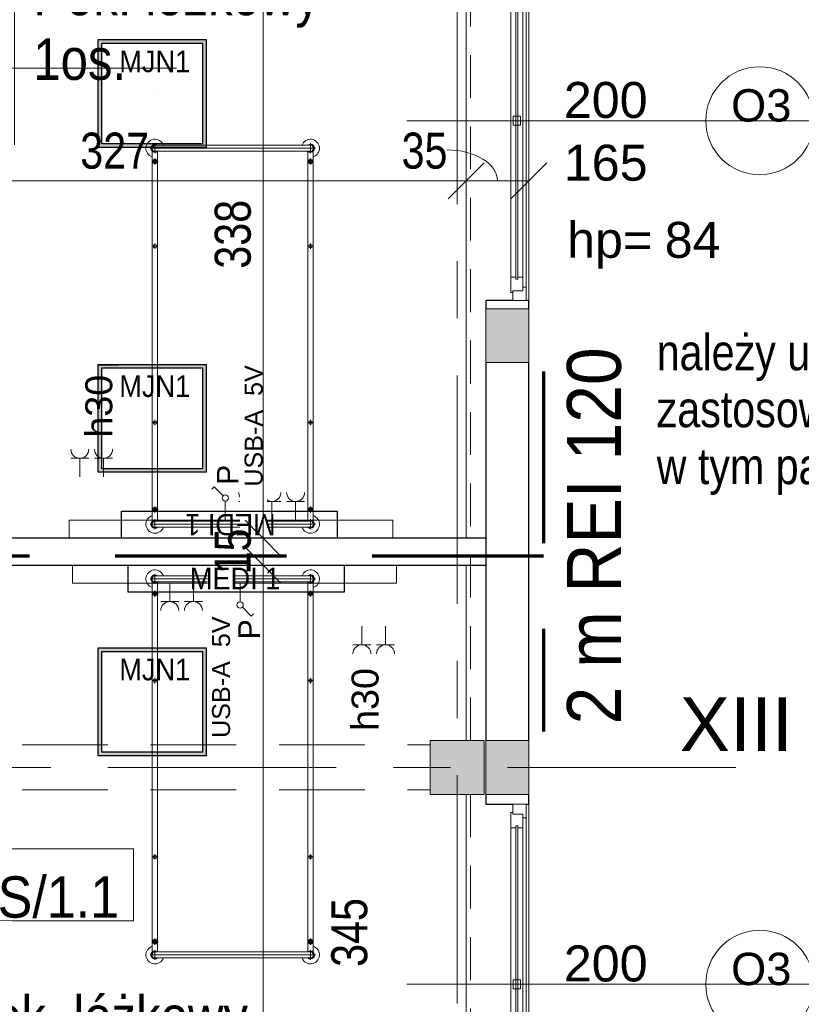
# Model space of a CAD drawing. Header units: centimetres. Extents: x -1631 to 21770, y -8842 to 3590.
# Tile 132 of 150: x 944 to 1379, y 757 to 1304. Entities that reach past the tile are written whole.
import ezdxf

# ---------------------------------------------------------------- set-up
doc = ezdxf.new("R2010")
doc.units = ezdxf.units.CM
for name, pattern in [('Długa kreska', [142.875, 95.25, -47.625]), ('Oś', [222.25, 127, -31.75, 31.75, -31.75]), ('Ponad', [39.688, 23.813, -15.875]), ('Ukryte', [71.438, 47.625, -23.813])]:
    doc.linetypes.add(name, pattern=pattern)
for name, color, linetype, lineweight in [('A-ANNO-DIMS', 211, 'Continuous', 13), ('A-ANNO-DIMS-100', 211, 'Continuous', 13), ('A-ANNO-NOTE', 131, 'Continuous', 9), ('A-AREA-IDEN', 2, 'Continuous', 13), ('A-DETL', 90, 'Continuous', 9), ('A-DETL-HDLN', 90, 'Ukryte', 9), ('A-FLOR-OVHD', 1, 'Ponad', 9), ('A-GLAZ', 151, 'Continuous', 13), ('A-GLAZ-IDEN', 152, 'Continuous', 13), ('A-WALL', 113, 'Continuous', 13), ('A-WALL-IDEN', 211, 'Continuous', 13), ('A-WALL-PATT', 111, 'Continuous', 13), ('G-ANNO-TEXT', 231, 'Continuous', 13), ('I-FURN', 30, 'Continuous', 9), ('Q-SPCQ', 91, 'Continuous', 9), ('S-COLS', 52, 'Continuous', 13), ('S-GRID', 1, 'Continuous', 13), ('S-GRID-IDEN', 1, 'Continuous', 13)]:
    doc.layers.add(name, color=color, linetype=linetype, lineweight=lineweight)
doc.layers.add('E_oprawy', color=12, linetype='Continuous')
doc.styles.add('Arial', font='arial.ttf', dxfattribs={"width": 0.9, "height": 18})
doc.styles.add('Arial Narrow_3', font='ARIALN.TTF', dxfattribs={"height": 20})
doc.styles.add('Arial Narrow_5', font='ARIALN.TTF', dxfattribs={"height": 20})
doc.styles.add('Arial_10', font='arial.ttf', dxfattribs={"height": 20})
doc.styles.add('Arial_11', font='arial.ttf', dxfattribs={"width": 0.85, "height": 23})
doc.styles.add('Arial_12', font='arial.ttf', dxfattribs={"width": 0.9, "height": 23})
doc.styles.add('Arial_13', font='arial.ttf', dxfattribs={"height": 0.2})
doc.styles.add('Arial_4', font='arial.ttf', dxfattribs={"height": 10})
doc.styles.add('Arial_5', font='arial.ttf', dxfattribs={"height": 12})
doc.styles.add('Arial_6', font='arial.ttf', dxfattribs={"height": 15})
doc.styles.add('Arial_7', font='arial.ttf', dxfattribs={"height": 30})
doc.styles.add('Arial_8', font='arial.ttf', dxfattribs={"height": 18})
doc.styles.add('Arial_9', font='arial.ttf', dxfattribs={"width": 0.9, "height": 30})
doc.dimstyles.new('Diagonal_1_100__0__wewnętrzne', dxfattribs={"dimscale": 30.48, "dimtxt": 20.468619, "dimasz": 0.656168, "dimexe": 0.164042, "dimexo": 0.0625, "dimgap": 0.032808, "dimtad": 1, "dimdec": 0, "dimdsep": 46, "dimtxsty": 'Arial Narrow_5', "dimblk1": 'OBLIQUE', "dimblk2": 'OBLIQUE', "dimsah": 1, "dimcen": 0.09, "dimazin": 0, "dimtfac": 1, "dimtdec": 4, "dimtix": 1, "dimtmove": 1, "dimatfit": 3, "dimfxl": 0, "dimtvp": 1, "dimtolj": 1, "dimtzin": 0, "dimarcsym": 0})
doc.dimstyles.new('Diagonal_1_100__0__wewnętrzne_1', dxfattribs={"dimscale": 30.48, "dimtxt": 20.468619, "dimasz": 0.656168, "dimexe": 0.164042, "dimexo": 0.0625, "dimgap": 0.032808, "dimtad": 1, "dimdec": 0, "dimdsep": 46, "dimtxsty": 'Arial Narrow_5', "dimblk1": 'OBLIQUE', "dimblk2": 'OBLIQUE', "dimsah": 1, "dimcen": 0.09, "dimazin": 0, "dimtfac": 1, "dimtdec": 4, "dimtix": 1, "dimtmove": 0, "dimatfit": 3, "dimfxl": 0, "dimtvp": 1, "dimtolj": 1, "dimtzin": 0, "dimarcsym": 0})
doc.dimstyles.new('Diagonal_1_100__0__wewnętrzne_2', dxfattribs={"dimscale": 30.48, "dimtxt": 20.468619, "dimasz": 0.656168, "dimexe": 0.164042, "dimexo": 0.0625, "dimgap": 0.032808, "dimtad": 1, "dimdec": 0, "dimdsep": 46, "dimtxsty": 'Arial Narrow_5', "dimblk1": 'OBLIQUE', "dimblk2": 'OBLIQUE', "dimsah": 1, "dimcen": 0.09, "dimazin": 0, "dimtfac": 1, "dimtdec": 4, "dimtix": 1, "dimtmove": 2, "dimatfit": 3, "dimfxl": 0, "dimtvp": 1, "dimtolj": 1, "dimtzin": 0, "dimarcsym": 0})

# ---------------------------------------------------------------- blocks, each defined once
blk = doc.blocks.new('M_Concrete-Square-Column - 300 x 300mm-1794509-5_piętro III __10_50 m_ - stan projektowany')
at = {"layer": 'S-COLS', "lineweight": 9}
blk.add_hatch(color=254, dxfattribs=at).paths.add_polyline_path([(15, -15), (15, 15), (-15, 15), (-15, -15)], flags=0)
for p, q in [((15, 15), (-15, 15)), ((-15, 15), (-15, -15)), ((15, -15), (15, 15)), ((-15, -15), (15, -15))]:
    blk.add_line(p, q, dxfattribs=at)
blk = doc.blocks.new('łóżko 195x90 typ FAMED _102039_ - łóżko 195x90 typ FAMED _102039_-832813-5_piętro III __10_50 m_ - stan projektowany')
at = {"layer": 'I-FURN'}
for p, q in [((-45.98, 104.75), (45.97, 104.75)), ((-43.25, 102.02), (-43.25, 107.47)), ((-43.25, 106.45), (43.25, 106.45)), ((43.25, 102.02), (43.25, 107.47)), ((-44.75, 103.1), (-44.75, -102.61)), ((-43.25, 103.05), (43.25, 103.05)), ((-41.75, -102.55), (-41.75, 103.1)), ((41.75, -102.61), (41.75, 103.05)), ((44.75, 103.1), (44.75, -102.61)), ((-45, 96.6), (-41.5, 96.6)), ((-43.25, 94.85), (-43.25, 98.35)), ((45, 96.6), (41.5, 96.6)), ((43.25, 94.85), (43.25, 98.35)), ((-43.25, 49.69), (-43.25, 46.69)), ((43.25, 49.69), (43.25, 46.69)), ((-44.75, 48.19), (-41.75, 48.19)), ((44.75, 48.19), (41.75, 48.19)), ((-43.25, -48.31), (-43.25, -51.31)), ((43.25, -48.31), (43.25, -51.31)), ((-44.75, -49.81), (-41.75, -49.81)), ((44.75, -49.81), (41.75, -49.81)), ((-45, -96.93), (-41.5, -96.93)), ((-43.25, -95.18), (-43.25, -98.68)), ((45, -96.93), (41.5, -96.93)), ((43.25, -95.18), (43.25, -98.68)), ((-43.25, -101.53), (-43.25, -106.98)), ((-43.25, -102.55), (43.25, -102.55)), ((43.25, -101.53), (43.25, -106.98)), ((45.97, -104.25), (-45.98, -104.25)), ((-43.25, -105.95), (43.25, -105.95))]:
    blk.add_line(p, q, dxfattribs=at)
for centre, radius in [((-43.25, 96.6), 1.25), ((-43.25, 96.6), 0.8), ((43.25, 96.6), 1.25), ((43.25, 96.6), 0.8), ((-43.25, 48.19), 1), ((43.25, 48.19), 1), ((-43.25, -49.81), 1), ((43.25, -49.81), 1), ((-43.25, -96.93), 1.25), ((-43.25, -96.93), 0.8), ((43.25, -96.93), 1.25), ((43.25, -96.93), 0.8)]:
    blk.add_circle(centre, radius, dxfattribs=at)
for centre, radius, start, end in [((-43.25, 104.75), 5, 19.8769, 252.5424), ((43.25, 104.75), 5, 287.4576, 160.1231), ((-43.25, 104.75), 2.23, 49.8221, 312.3887), ((-43.25, 104.75), 1.93, 62.0207, 297.9793), ((-43.25, 104.75), 1.7, 90, 270), ((43.25, 104.75), 2.23, 229.8221, 130.1779), ((43.25, 104.75), 1.93, 242.0207, 117.9793), ((43.25, 104.75), 1.7, 270, 90), ((-43.25, -104.25), 5, 107.4576, 340.1231), ((-43.25, -104.25), 2.23, 49.8221, 310.1779), ((-43.25, -104.25), 1.93, 62.0207, 297.9793), ((-43.25, -104.25), 1.7, 90, 270), ((43.25, -104.25), 5, 199.8769, 72.5424), ((43.25, -104.25), 2.23, 229.8221, 130.1779), ((43.25, -104.25), 1.93, 242.0207, 117.9793), ((43.25, -104.25), 1.7, 270, 90)]:
    blk.add_arc(centre, radius, start, end, dxfattribs=at)
blk = doc.blocks.new('łóżko 195x90 typ FAMED _102039_ - łóżko 195x90 typ FAMED _102039_-1233017-5_piętro III __10_50 m_ - stan projektowany')
at = {"layer": 'I-FURN'}
for p, q in [((45.97, 104.25), (-45.98, 104.25)), ((-43.25, 101.53), (-43.25, 106.98)), ((-43.25, 105.95), (43.25, 105.95)), ((43.25, 101.53), (43.25, 106.98)), ((-44.75, -103.1), (-44.75, 102.61)), ((-43.25, 102.55), (43.25, 102.55)), ((-43.25, 95.18), (-43.25, 98.68)), ((-41.75, 102.55), (-41.75, -103.1)), ((41.75, 102.61), (41.75, -103.05)), ((43.25, 95.18), (43.25, 98.68)), ((44.75, -103.1), (44.75, 102.61)), ((-45, 96.93), (-41.5, 96.93)), ((45, 96.93), (41.5, 96.93)), ((-44.75, 49.81), (-41.75, 49.81)), ((-43.25, 48.31), (-43.25, 51.31)), ((44.75, 49.81), (41.75, 49.81)), ((43.25, 48.31), (43.25, 51.31)), ((-44.75, -48.19), (-41.75, -48.19)), ((-43.25, -49.69), (-43.25, -46.69)), ((44.75, -48.19), (41.75, -48.19)), ((43.25, -49.69), (43.25, -46.69)), ((-45, -96.6), (-41.5, -96.6)), ((-43.25, -94.85), (-43.25, -98.35)), ((45, -96.6), (41.5, -96.6)), ((43.25, -94.85), (43.25, -98.35)), ((-43.25, -102.02), (-43.25, -107.47)), ((-43.25, -103.05), (43.25, -103.05)), ((43.25, -102.02), (43.25, -107.47)), ((-45.98, -104.75), (45.97, -104.75)), ((-43.25, -106.45), (43.25, -106.45))]:
    blk.add_line(p, q, dxfattribs=at)
for centre, radius in [((-43.25, 96.93), 1.25), ((-43.25, 96.93), 0.8), ((43.25, 96.93), 1.25), ((43.25, 96.93), 0.8), ((-43.25, 49.81), 1), ((43.25, 49.81), 1), ((-43.25, -48.19), 1), ((43.25, -48.19), 1), ((-43.25, -96.6), 1.25), ((-43.25, -96.6), 0.8), ((43.25, -96.6), 1.25), ((43.25, -96.6), 0.8)]:
    blk.add_circle(centre, radius, dxfattribs=at)
for centre, radius, start, end in [((-43.25, 104.25), 5, 19.8769, 252.5424), ((-43.25, 104.25), 2.23, 49.8221, 310.1779), ((-43.25, 104.25), 1.93, 62.0207, 297.9793), ((-43.25, 104.25), 1.7, 90, 270), ((43.25, 104.25), 5, 287.4576, 160.1231), ((43.25, 104.25), 2.23, 229.8221, 130.1779), ((43.25, 104.25), 1.93, 242.0207, 117.9793), ((43.25, 104.25), 1.7, 270, 90), ((-43.25, -104.75), 5, 107.4576, 340.1231), ((-43.25, -104.75), 2.23, 47.6113, 310.1779), ((-43.25, -104.75), 1.93, 62.0207, 297.9793), ((-43.25, -104.75), 1.7, 90, 270), ((43.25, -104.75), 5, 199.8769, 72.5424), ((43.25, -104.75), 2.23, 229.8221, 130.1779), ((43.25, -104.75), 1.93, 242.0207, 117.9793), ((43.25, -104.75), 1.7, 270, 90)]:
    blk.add_arc(centre, radius, start, end, dxfattribs=at)
blk = doc.blocks.new('Panel Gazowo Oswietleniowy 1 - Type 1-2428027-5_piętro III __10_50 m_ - stan projektowany')
at = {"layer": 'Q-SPCQ'}
for p, q in [((-76.5, 51.83), (-66.5, 51.83)), ((-71.5, 51.83), (-71.5, 41.5)), ((-63.33, 51.83), (-53.33, 51.83)), ((-58.33, 51.83), (-58.33, 41.5)), ((3.18, 35.93), (1.87, 34.62)), ((8.12, 30.98), (3.18, 35.93)), ((9.36, 17.5), (9.36, 28)), ((16.87, 27.83), (26.87, 27.83)), ((21.87, 27.83), (21.87, 17.5)), ((30.33, 27.83), (40.33, 27.83)), ((35.33, 27.83), (35.33, 17.5)), ((43.5, 27.83), (53.5, 27.83)), ((48.5, 27.83), (48.5, 17.5)), ((-77.5, 7.5), (-77.5, 17.5)), ((-77.5, 17.5), (102.5, 17.5)), ((102.5, 17.5), (102.5, 7.5))]:
    blk.add_line(p, q, dxfattribs=at)
blk.add_circle((9.36, 29.75), 1.75, dxfattribs=at)
for centre, end in [((-71.5, 56.83), 0), ((-58.33, 56.83), 0), ((21.87, 32.83), 360), ((35.33, 32.83), 360), ((48.5, 32.83), 360)]:
    blk.add_arc(centre, 5, 180, end, dxfattribs=at)
blk = doc.blocks.new('Okno - automatyczna etykieta - 200x165 _projektowane_-2617392-5_piętro III __10_50 m_ - stan projektowany')
at = {"layer": 'A-GLAZ'}
for p, q in [((-92.5, 10.5), (-100, 10.5)), ((-100, 10.5), (-100, 3)), ((-100, 10.5), (100, 10.5)), ((-87, 8.5), (-94.5, 8.5)), ((-94.5, 8.5), (-94.5, 3)), ((-94.5, 3), (-94.5, 8.5)), ((-94.5, 8.5), (-92.5, 8.5)), ((-92.5, 8.5), (-92.5, 10.5)), ((92.5, 10.5), (-92.5, 10.5)), ((88, 5.75), (-88, 5.75)), ((-88, 5.75), (-88, 4.75)), ((-88, 4.75), (-88, 5.75)), ((-88, 5.75), (-87, 5.75)), ((-87, 5.75), (-87, 8.5)), ((87, 8.5), (-87, 8.5)), ((2.5, 7.25), (-2.5, 7.25)), ((-2.5, 7.25), (-2.5, 3.25)), ((2.5, 3.25), (2.5, 7.25)), ((94.5, 8.5), (87, 8.5)), ((87, 8.5), (87, 5.75)), ((87, 5.75), (88, 5.75)), ((88, 4.75), (88, 5.75)), ((88, 5.75), (88, 4.75)), ((100, 10.5), (92.5, 10.5)), ((92.5, 10.5), (92.5, 8.5)), ((92.5, 8.5), (94.5, 8.5)), ((94.5, 3), (94.5, 8.5)), ((94.5, 8.5), (94.5, 3)), ((100, 3), (100, 10.5)), ((-100, 3), (-94.5, 3)), ((-94.5, 3), (-95.5, 3)), ((-95.5, 3), (-95.5, 2)), ((-95.5, 2), (-87, 2)), ((-88, 4.75), (88, 4.75)), ((-87, 4.75), (-88, 4.75)), ((-87, 2), (-87, 4.75)), ((87, 2), (-87, 2)), ((-2.5, 3.25), (2.5, 3.25)), ((87, 4.75), (87, 2)), ((88, 4.75), (87, 4.75)), ((87, 2), (95.5, 2)), ((95.5, 3), (94.5, 3)), ((94.5, 3), (100, 3)), ((95.5, 2), (95.5, 3))]:
    blk.add_line(p, q, dxfattribs=at)
blk = doc.blocks.new('DIMBLOCK39-5_piętro III __10_50 m_ - stan projektowany')
at = {"layer": 'A-ANNO-DIMS-100', "transparency": 16777216}
for p, q in [((1192.38, 1214.34), (1202.38, 1224.34)), ((1227.38, 1214.34), (1237.38, 1224.34)), ((1192.38, 1209.34), (1192.38, 1219.34)), ((1227.38, 1209.34), (1227.38, 1219.34)), ((1192.38, 1214.34), (1182.38, 1204.34)), ((1227.38, 1214.34), (1192.38, 1214.34)), ((1192.38, 1214.34), (1192.38, 1209.34)), ((1227.38, 1214.34), (1217.38, 1204.34)), ((1227.38, 1214.34), (1227.38, 1209.34))]:
    blk.add_line(p, q, dxfattribs=at)
blk.add_ellipse((1181.9, 1214.34), major_axis=(-27.97, 0), ratio=0.616492, start_param=3.141593, end_param=4.712389, dxfattribs=at)
at = {"layer": 'A-ANNO-DIMS-100', "color": 0, "transparency": 16777216, "insert": (1156.56, 1241.19), "char_height": 20, "width": 30.4105, "attachment_point": 1, "line_spacing_factor": 0.974696, "style": 'Arial Narrow_5'}
blk.add_mtext('35', dxfattribs=at)
blk = doc.blocks.new('_Oblique')
at = {"color": 0, "linetype": 'ByBlock', "lineweight": -2}
blk.add_line((-0.5, -0.5), (0.5, 0.5), dxfattribs=at)
blk = doc.blocks.new('DIMBLOCK40-5_piętro III __10_50 m_ - stan projektowany')
at = {"layer": 'A-ANNO-DIMS-100', "transparency": 16777216}
for p, q in [((865.38, 1214.34), (875.38, 1224.34)), ((1192.38, 1214.34), (1202.38, 1224.34)), ((865.38, 1209.34), (865.38, 1219.34)), ((1192.38, 1209.34), (1192.38, 1219.34)), ((865.38, 1214.34), (855.38, 1204.34)), ((1192.38, 1214.34), (865.38, 1214.34)), ((865.38, 1214.34), (865.38, 1209.34)), ((1192.38, 1214.34), (1182.38, 1204.34)), ((1192.38, 1214.34), (1192.38, 1209.34))]:
    blk.add_line(p, q, dxfattribs=at)
at = {"layer": 'A-ANNO-DIMS-100', "color": 0, "transparency": 16777216, "insert": (977.87, 1241.19), "char_height": 20, "width": 45.6158, "attachment_point": 1, "line_spacing_factor": 0.974696, "style": 'Arial Narrow_5'}
blk.add_mtext('327', dxfattribs=at)
blk = doc.blocks.new('DIMBLOCK60-5_piętro III __10_50 m_ - stan projektowany')
at = {"layer": 'A-ANNO-DIMS-100', "transparency": 16777216}
for p, q in [((1079.48, 1000.83), (1069.48, 1010.83)), ((1074.48, 1000.83), (1084.48, 1000.83)), ((1079.48, 1000.83), (1074.48, 1000.83)), ((1079.48, 655.83), (1079.48, 1000.83)), ((1079.48, 1000.83), (1089.48, 990.83)), ((1079.48, 655.83), (1069.48, 665.83)), ((1074.48, 655.83), (1084.48, 655.83)), ((1079.48, 655.83), (1074.48, 655.83)), ((1079.48, 655.83), (1089.48, 645.83))]:
    blk.add_line(p, q, dxfattribs=at)
at = {"layer": 'A-ANNO-DIMS-100', "color": 0, "transparency": 16777216, "insert": (1117.44, 777.48), "char_height": 20, "width": 45.6158, "attachment_point": 1, "rotation": 90, "line_spacing_factor": 0.974696, "style": 'Arial Narrow_5'}
blk.add_mtext('345', dxfattribs=at)
blk = doc.blocks.new('DIMBLOCK61-5_piętro III __10_50 m_ - stan projektowany')
at = {"layer": 'A-ANNO-DIMS-100', "transparency": 16777216}
for p, q in [((1079.48, 1015.83), (1069.48, 1025.83)), ((1074.48, 1015.83), (1084.48, 1015.83)), ((1079.48, 1015.83), (1074.48, 1015.83)), ((1079.48, 1000.83), (1079.48, 1015.83)), ((1079.48, 1015.83), (1089.48, 1005.83)), ((1079.48, 1000.83), (1069.48, 1010.83)), ((1074.48, 1000.83), (1084.48, 1000.83)), ((1079.48, 1000.83), (1074.48, 1000.83)), ((1079.48, 1000.83), (1089.48, 990.83))]:
    blk.add_line(p, q, dxfattribs=at)
at = {"layer": 'A-ANNO-DIMS-100', "color": 0, "transparency": 16777216, "insert": (1052.64, 995.65), "char_height": 20, "width": 30.4105, "attachment_point": 1, "rotation": 90, "line_spacing_factor": 0.974696, "style": 'Arial Narrow_5'}
blk.add_mtext('15', dxfattribs=at)
blk = doc.blocks.new('DIMBLOCK62-5_piętro III __10_50 m_ - stan projektowany')
at = {"layer": 'A-ANNO-DIMS-100', "transparency": 16777216}
for p, q in [((1079.48, 1353.33), (1069.48, 1363.33)), ((1074.48, 1353.33), (1084.48, 1353.33)), ((1079.48, 1353.33), (1074.48, 1353.33)), ((1079.48, 1015.83), (1079.48, 1353.33)), ((1079.48, 1353.33), (1089.48, 1343.33)), ((1079.48, 1015.83), (1069.48, 1025.83)), ((1074.48, 1015.83), (1084.48, 1015.83)), ((1079.48, 1015.83), (1074.48, 1015.83)), ((1079.48, 1015.83), (1089.48, 1005.83))]:
    blk.add_line(p, q, dxfattribs=at)
at = {"layer": 'A-ANNO-DIMS-100', "color": 0, "transparency": 16777216, "insert": (1052.64, 1165.57), "char_height": 20, "width": 45.6158, "attachment_point": 1, "rotation": 90, "line_spacing_factor": 0.974696, "style": 'Arial Narrow_5'}
blk.add_mtext('338', dxfattribs=at)
blk = doc.blocks.new('METKA_POMIESZCZENIA2 - Rozbudowana - bez ramki-2396678-5_piętro III __10_50 m_ - stan projektowany')
at = {"layer": 'A-AREA-IDEN'}
for p, q in [((0, 0.425), (0, 0)), ((0.0976, 0), (-0.8, 0)), ((-0.8, 0), (0.9, 0)), ((0, 0), (0, -0.425))]:
    blk.add_line(p, q, dxfattribs=at)
blk = doc.blocks.new('ET sciana_AT7 - 10mm-2270614-5_piętro III __10_50 m_ - stan projektowany')
at = {"layer": 'A-WALL-IDEN'}
for p, q in [((-0.4, 0.196875), (0.4, 0.196875)), ((-0.4, -0.203125), (-0.4, 0.196875)), ((0.4, 0.196875), (0.4, -0.203125)), ((-0.4, -0.203125), (0.4, -0.203125))]:
    blk.add_line(p, q, dxfattribs=at)
blk = doc.blocks.new('Okno_PG_typ 100 - metka _wys_parapetu-2491532-5_piętro III __10_50 m_ - stan projektowany')
at = {"layer": 'A-GLAZ-IDEN'}
blk.add_line((0, -1.8946), (0, 0.3677), dxfattribs=at)
blk.add_circle((0, 0.0677), 0.3, dxfattribs=at)
at = {"layer": 'A-GLAZ-IDEN', "insert": (0.5622, -1.0037), "char_height": 0.2, "width": 0.4949, "attachment_point": 1, "rotation": 90, "line_spacing_factor": 0.936439, "style": 'Arial_13'}
blk.add_mtext('\\pxt6.35,12.7,19.05,25.4,31.75,38.1,44.45,50.8,57.15,63.5,69.85,76.2,82.55,88.9,95.25,101.6,107.95,114.3,120.65,127,133.35,139.7,146.05,152.4,158.75,165.1,171.45,177.8,184.15,190.5,196.85,203.2;{hp=}', dxfattribs=at)
blk = doc.blocks.new('MEDI_1')
at = {"layer": 'E_oprawy'}
blk.add_lwpolyline([(0, 0), (0, 15), (120, 15), (120, 0)], close=True, dxfattribs=at)
at = {"layer": 'E_oprawy', "color": 4, "style": 'Arial', "width": 0.9}
blk.add_text('MEDI 1', height=12, rotation=180, dxfattribs=at).set_placement((85.78, 13.45))
blk = doc.blocks.new('MJN1')
at = {"layer": 'E_oprawy', "linetype": 'ByBlock'}
h = blk.add_hatch(color=256, dxfattribs=at)
h.paths.add_polyline_path([(-30, -30), (-30, 30), (30, 30), (30, -30)])
h.paths.add_polyline_path([(-28, -28), (-28, 28), (28, 28), (28, -28)], flags=16)
for points in [[(-30, -30), (-30, 30), (30, 30), (30, -30)], [(-28, -28), (-28, 28), (28, 28), (28, -28)]]:
    blk.add_lwpolyline(points, close=True, dxfattribs=at)
blk.add_circle((0, 0), 0.0000001, dxfattribs=at)
at = {"layer": 'E_oprawy', "color": 4, "style": 'Arial', "width": 0.9}
blk.add_text('MJN1', height=12, dxfattribs=at).set_placement((-18.29, 11.9))

msp = doc.modelspace()

# ---------------------------------------------------------------- hatches: boundary and pattern name
at = {"layer": 'A-WALL-PATT'}
h = msp.add_hatch(color=9, dxfattribs=at)
h.paths.add_polyline_path([(1203.38, 393.33), (1227.38, 393.33), (1227.38, 423.33), (1203.38, 423.33), (1203.38, 419.08)], flags=0)
h.paths.add_polyline_path([(1203.38, 633.33), (1227.38, 633.33), (1227.38, 663.33), (1203.38, 663.33)], flags=0)
h.paths.add_polyline_path([(1227.38, 873.33), (1227.38, 903.33), (1203.38, 903.33), (1203.38, 873.33)], flags=0)
h.paths.add_polyline_path([(1203.38, 1113.33), (1227.38, 1113.33), (1227.38, 1143.33), (1203.38, 1143.33)], flags=0)
h.paths.add_polyline_path([(1227.38, 1353.33), (1227.38, 1383.33), (1203.38, 1383.33), (1203.38, 1353.33)], flags=0)
h.paths.add_polyline_path([(1227.38, 1593.33), (1227.38, 1623.33), (1203.38, 1623.33), (1203.38, 1593.33)], flags=0)
h.paths.add_polyline_path([(1227.38, 1833.33), (1227.38, 1863.33), (1203.38, 1863.33), (1203.38, 1833.33)], flags=0)
h.paths.add_polyline_path([(1227.38, 2073.33), (1227.38, 2103.33), (1203.38, 2103.33), (1203.38, 2073.33)], flags=0)
h.paths.add_polyline_path([(1203.38, 2313.33), (1227.38, 2313.33), (1227.38, 2343.33), (1203.38, 2343.33)], flags=0)
h.paths.add_polyline_path([(1227.38, 2553.33), (1227.38, 2583.33), (1203.38, 2583.33), (1203.38, 2553.33)], flags=0)
h.paths.add_polyline_path([(1227.38, 2793.33), (1227.38, 2824.33), (1203.38, 2824.33), (1203.38, 2793.33)], flags=0)

# ---------------------------------------------------------------- linework, layer by layer
at = {"layer": 'A-DETL', "linetype": 'Długa kreska', "lineweight": 70}
for p, q in [((1235.38, 1108.33), (1235.38, 908.33)), ((1235.38, 1005.83), (294.38, 1005.83))]:
    msp.add_line(p, q, dxfattribs=at)
at = {"layer": 'A-DETL-HDLN'}
msp.add_line((-1197.62, 875.83), (1172.38, 875.83), dxfattribs=at)
at = {"layer": 'A-FLOR-OVHD'}
for p, q in [((1194.88, 903.33), (1194.88, 1353.33)), ((1194.88, 873.33), (1194.88, 423.33))]:
    msp.add_line(p, q, dxfattribs=at)
at = {"layer": 'A-WALL', "lineweight": 9}
for p, q in [((1192.38, 1015.83), (1192.38, 1353.33)), ((1227.38, 1347.83), (1227.38, 1147.83)), ((1203.38, 1143.33), (1203.38, 1113.33)), ((1227.38, 1113.33), (1227.38, 1143.33)), ((1192.38, 903.33), (1192.38, 1000.83)), ((1203.38, 903.33), (1203.38, 873.33)), ((1227.38, 873.33), (1227.38, 903.33)), ((1192.38, 655.83), (1192.38, 873.33)), ((1227.38, 867.83), (1227.38, 667.83))]:
    msp.add_line(p, q, dxfattribs=at)
at = {"layer": 'A-WALL', "color": 7, "lineweight": 25}
for p, q in [((1218.38, 1147.83), (1203.38, 1147.83)), ((1203.38, 1147.83), (1203.38, 1143.33)), ((1227.38, 1147.83), (1225.88, 1147.83)), ((1227.38, 1143.33), (1227.38, 1147.83)), ((1203.38, 1113.33), (1203.38, 903.33)), ((1227.38, 903.33), (1227.38, 1113.33)), ((1203.38, 1015.83), (865.38, 1015.83)), ((865.38, 1000.83), (1203.38, 1000.83)), ((1203.38, 873.33), (1203.38, 867.83)), ((1227.38, 867.83), (1227.38, 873.33)), ((1203.38, 867.83), (1218.38, 867.83)), ((1225.88, 867.83), (1227.38, 867.83))]:
    msp.add_line(p, q, dxfattribs=at)
at = {"layer": 'A-WALL'}
for p, q in [((1227.38, 1143.33), (1203.38, 1143.33)), ((1203.38, 1113.33), (1227.38, 1113.33)), ((1227.38, 903.33), (1203.38, 903.33)), ((1203.38, 873.33), (1227.38, 873.33))]:
    msp.add_line(p, q, dxfattribs=at)
at = {"layer": 'S-GRID', "linetype": 'Oś'}
msp.add_line((1187.38, 2884.27), (1187.38, 27.13), dxfattribs=at)

# ---------------------------------------------------------------- block references
at = {"layer": 'A-AREA-IDEN', "xscale": 99.99999999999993, "yscale": 99.99999999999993, "zscale": 99.99999999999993}
msp.add_blockref('METKA_POMIESZCZENIA2 - Rozbudowana - bez ramki-2396678-5_piętro III __10_50 m_ - stan projektowany', (941.33, 1276.99), dxfattribs=at)
at = {"layer": 'A-GLAZ', "rotation": 269.9999999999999}
for p in [(1215.38, 1247.83), (1215.38, 767.83)]:
    msp.add_blockref('Okno - automatyczna etykieta - 200x165 _projektowane_-2617392-5_piętro III __10_50 m_ - stan projektowany', p, dxfattribs=at)
at = {"layer": 'A-GLAZ-IDEN', "xscale": 99.99999999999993, "yscale": 99.99999999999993, "zscale": 99.99999999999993, "rotation": 270.0000000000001}
for p in [(1348.94, 1247.83), (1348.94, 767.83)]:
    msp.add_blockref('Okno_PG_typ 100 - metka _wys_parapetu-2491532-5_piętro III __10_50 m_ - stan projektowany', p, dxfattribs=at)
at = {"layer": 'A-WALL-IDEN', "xscale": 99.99999999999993, "yscale": 99.99999999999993, "zscale": 99.99999999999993}
msp.add_blockref('ET sciana_AT7 - 10mm-2270614-5_piętro III __10_50 m_ - stan projektowany', (967.51, 823.31), dxfattribs=at)
at = {"layer": 'E_oprawy'}
msp.add_blockref('MJN1', (1017.88, 1262.89), dxfattribs=at)
at = {"layer": 'I-FURN', "rotation": 180}
for name, p in [('łóżko 195x90 typ FAMED _102039_ - łóżko 195x90 typ FAMED _102039_-832813-5_piętro III __10_50 m_ - stan projektowany', (1062.63, 1128.27)), ('łóżko 195x90 typ FAMED _102039_ - łóżko 195x90 typ FAMED _102039_-1233017-5_piętro III __10_50 m_ - stan projektowany', (1062.63, 888.38))]:
    msp.add_blockref(name, p, dxfattribs=at)
at = {"layer": 'Q-SPCQ'}
msp.add_blockref('Panel Gazowo Oswietleniowy 1 - Type 1-2428027-5_piętro III __10_50 m_ - stan projektowany', (1049.13, 1008.33), dxfattribs=at)
at = {"layer": 'Q-SPCQ', "rotation": 180}
msp.add_blockref('Panel Gazowo Oswietleniowy 1 - Type 1-2428027-5_piętro III __10_50 m_ - stan projektowany', (1076.13, 1008.33), dxfattribs=at)
at = {"layer": 'S-COLS', "lineweight": 9}
msp.add_blockref('M_Concrete-Square-Column - 300 x 300mm-1794509-5_piętro III __10_50 m_ - stan projektowany', (1187.38, 888.33), dxfattribs=at)

# ---------------------------------------------------------------- texts
at = {"layer": 'A-AREA-IDEN', "char_height": 23, "width": 156.91, "attachment_point": 7, "line_spacing_factor": 0.936439, "style": 'Arial_11'}
for insert in [(951.76, 1270.21), (911.76, 702.05)]:
    msp.add_mtext('\\pt84.99995,169.9999,255.00008,340.00003,424.99998,509.99993,595.00011,680.00006,765.00001,849.99996,934.99991,1020.00009,1105.00004,1189.99999,1274.99994,1359.99989,1445.00007,1530.00002,1614.99997,1699.99992,1785.0001,1870.00005,1955,2039.99995,2124.9999,2210.00008,2295.00003,2379.99998,2464.99993,2550.00011,2635.00006,2720.00001;Pok. łóżkowy\\P1os.', dxfattribs=dict(at, insert=insert))
at = {"layer": 'A-GLAZ-IDEN', "line_spacing_factor": 0.936439}
for s, insert, char_height, width, attachment_point, style in [('\\pxqc,t6.35,12.7,19.05,25.4,31.75,38.1,44.45,50.8,57.15,63.5,69.85,76.2,82.55,88.9,95.25,101.6,107.95,114.3,120.65,127,133.35,139.7,146.05,152.4,158.75,165.1,171.45,177.8,184.15,190.5,196.85,203.2;{200}', (1270.05, 1259.22), 20, 48.3, 5, 'Arial_10'), ('\\pxqc,t7.05556,14.11111,21.16667,28.22222,35.27778,42.33333,49.38889,56.44444,63.5,70.55556,77.61111,84.66667,91.72222,98.77778,105.83333,112.88889,119.94444,127,134.05556,141.11111,148.16667,155.22222,162.27778,169.33333,176.38889,183.44444,190.5,197.55556,204.61111,211.66667,218.72222,225.77778;{O3}', (1356.52, 1256.21), 18, 33.7, 5, 'Arial_8'), ('\\pxqc,t6.35,12.7,19.05,25.4,31.75,38.1,44.45,50.8,57.15,63.5,69.85,76.2,82.55,88.9,95.25,101.6,107.95,114.3,120.65,127,133.35,139.7,146.05,152.4,158.75,165.1,171.45,177.8,184.15,190.5,196.85,203.2;{165}', (1270.05, 1224.34), 20, 48.3, 5, 'Arial_10'), ('\\pxt6.35,12.7,19.05,25.4,31.75,38.1,44.45,50.8,57.15,63.5,69.85,76.2,82.55,88.9,95.25,101.6,107.95,114.3,120.65,127,133.35,139.7,146.05,152.4,158.75,165.1,171.45,177.8,184.15,190.5,196.85,203.2;{84}', (1302.84, 1191.6), 20, 32.4, 1, 'Arial_10'), ('\\pxqc,t6.35,12.7,19.05,25.4,31.75,38.1,44.45,50.8,57.15,63.5,69.85,76.2,82.55,88.9,95.25,101.6,107.95,114.3,120.65,127,133.35,139.7,146.05,152.4,158.75,165.1,171.45,177.8,184.15,190.5,196.85,203.2;{200}', (1270.05, 779.22), 20, 48.3, 5, 'Arial_10'), ('\\pxqc,t7.05556,14.11111,21.16667,28.22222,35.27778,42.33333,49.38889,56.44444,63.5,70.55556,77.61111,84.66667,91.72222,98.77778,105.83333,112.88889,119.94444,127,134.05556,141.11111,148.16667,155.22222,162.27778,169.33333,176.38889,183.44444,190.5,197.55556,204.61111,211.66667,218.72222,225.77778;{O3}', (1356.52, 776.21), 18, 33.7, 5, 'Arial_8')]:
    msp.add_mtext(s, dxfattribs=dict(at, insert=insert, char_height=char_height, width=width, attachment_point=attachment_point, style=style))
at = {"layer": 'A-WALL-IDEN', "insert": (965.7, 816.15), "char_height": 23, "width": 67.32, "attachment_point": 5, "line_spacing_factor": 0.936439, "style": 'Arial_12'}
msp.add_mtext('\\pxqc,t4.96957,9.93913,14.9087,19.87826,24.84783,29.81739,34.78696,39.75652,44.72609,49.69565,54.66522,59.63478,64.60435,69.57391,74.54348,79.51304,84.48261,89.45217,94.42174,99.3913,104.36087,109.33043,114.3,119.26957,124.23913,129.2087,134.17826,139.14783,144.11739,149.08696,154.05652,159.02609;{S/1.1}', dxfattribs=at)
at = {"layer": 'G-ANNO-TEXT', "color": 1, "insert": (1298.4, 1129.1), "char_height": 20, "width": 326.8, "attachment_point": 1, "line_spacing_factor": 0.949189, "style": 'Arial Narrow_3', "bg_fill": 3, "box_fill_scale": 1.25, "bg_fill_color": 256, "bg_fill_true_color": 13158600, "bg_fill_transparency": 0}
msp.add_mtext('\\pt127,254,381,508,635,762,889,1016,1143,1270,1397,1524,1651,1778,1905,2032,2159,2286,2413,2540,2667,2794,2921,3048,3175,3302,3429,3556,3683,3810,3937,4064;należy uwzględnić zastosowanie wełny mineralnej w tym pasie na elewacji', dxfattribs=at)
at = {"layer": 'G-ANNO-TEXT', "color": 1, "insert": (1248.5, 912.23), "char_height": 30, "width": 405.99, "attachment_point": 1, "rotation": 90, "line_spacing_factor": 0.936439, "style": 'Arial_9'}
msp.add_mtext('\\pxt3.81,7.62,11.43,15.24,19.05,22.86,26.67,30.48,34.29,38.1,41.91,45.72,49.53,53.34,57.15,60.96,64.77,68.58,72.39,76.2,80.01,83.82,87.63,91.44,95.25,99.06,102.87,106.68,110.49,114.3,118.11,121.92;{2 m REI 120 ^I}', dxfattribs=at)
at = {"layer": 'S-GRID-IDEN', "insert": (1342.64, 912.39), "char_height": 30, "width": 63.5, "attachment_point": 5, "line_spacing_factor": 0.936439, "style": 'Arial_7'}
msp.add_mtext('\\pxqc,t4.23333,8.46667,12.7,16.93333,21.16667,25.4,29.63333,33.86667,38.1,42.33333,46.56667,50.8,55.03333,59.26667,63.5,67.73333,71.96667,76.2,80.43333,84.66667,88.9,93.13333,97.36667,101.6,105.83333,110.06667,114.3,118.53333,122.76667,127,131.23333,135.46667;{XIII}', dxfattribs=at)

# ---------------------------------------------------------------- dimensions: what is measured, and where the dimension line sits
at = {"layer": 'A-ANNO-DIMS'}
for base, p1, p2, dimstyle, override, picture, middle in [((865.38, 1214.34), (1192.38, 1209.34), (865.38, 1209.34), 'Diagonal_1_100__0__wewnętrzne_2', {"dimpost": '<>', "dimfxl": 327}, 'DIMBLOCK40-5_piętro III __10_50 m_ - stan projektowany', (1000.68, 1227.86)), ((1192.38, 1214.34), (1227.38, 1209.34), (1192.38, 1209.34), 'Diagonal_1_100__0__wewnętrzne', {"dimpost": '<>', "dimfxl": 35}, 'DIMBLOCK39-5_piętro III __10_50 m_ - stan projektowany', (1171.77, 1227.86))]:
    dim = msp.add_linear_dim(base=base, p1=p1, p2=p2, dimstyle=dimstyle, override=override, dxfattribs=at)
    dim.commit()
    dim.dimension.update_dxf_attribs({"geometry": picture, "text_midpoint": middle, "dimtype": 160, "text_rotation": 360})

# ---------------------------------------------------------------- next in the draw order: texts
at = {"layer": 'A-ANNO-NOTE', "lineweight": 13, "rotation": 90, "line_spacing_factor": 0.936439, "bg_fill": 3, "box_fill_scale": 1.25, "bg_fill_color": 256, "bg_fill_true_color": 13158600, "bg_fill_transparency": 0}
for s, insert, char_height, width, attachment_point, style in [('\\pxqc,t12.7,25.4,38.1,50.8,63.5,76.2,88.9,101.6,114.3,127,139.7,152.4,165.1,177.8,190.5,203.2,215.9,228.6,241.3,254,266.7,279.4,292.1,304.8,317.5,330.2,342.9,355.6,368.3,381,393.7,406.4;{USB-A  5V}', (1074.32, 1078.16), 10, 113.1, 5, 'Arial_4'), ('\\pxt8.46667,16.93333,25.4,33.86667,42.33333,50.8,59.26667,67.73333,76.2,84.66667,93.13333,101.6,110.06667,118.53333,127,135.46667,143.93333,152.4,160.86667,169.33333,177.8,186.26667,194.73333,203.2,211.66667,220.13333,228.6,237.06667,245.53333,254,262.46667,270.93333;{h30}', (980.67, 1071.64), 15, 36.764, 1, 'Arial_6'), ('\\pxqc,t12.7,25.4,38.1,50.8,63.5,76.2,88.9,101.6,114.3,127,139.7,152.4,165.1,177.8,190.5,203.2,215.9,228.6,241.3,254,266.7,279.4,292.1,304.8,317.5,330.2,342.9,355.6,368.3,381,393.7,406.4;{USB-A  5V}', (1056.22, 938.49), 10, 113.1, 5, 'Arial_4'), ('\\pxt8.46667,16.93333,25.4,33.86667,42.33333,50.8,59.26667,67.73333,76.2,84.66667,93.13333,101.6,110.06667,118.53333,127,135.46667,143.93333,152.4,160.86667,169.33333,177.8,186.26667,194.73333,203.2,211.66667,220.13333,228.6,237.06667,245.53333,254,262.46667,270.93333;{h30}', (1128.72, 908.61), 15, 36.764, 1, 'Arial_6')]:
    msp.add_mtext(s, dxfattribs=dict(at, insert=insert, char_height=char_height, width=width, attachment_point=attachment_point, style=style))

# ---------------------------------------------------------------- next in the draw order: linework, layer by layer
at = {"layer": 'A-DETL-HDLN'}
msp.add_line((-1197.62, 900.83), (1172.38, 900.83), dxfattribs=at)
at = {"layer": 'S-GRID', "linetype": 'Oś'}
msp.add_line((1342.46, 888.33), (-1368.76, 888.33), dxfattribs=at)

# ---------------------------------------------------------------- next in the draw order: block references
at = {"layer": 'E_oprawy'}
for name, p in [('MJN1', (1017.88, 1082.37)), ('MEDI_1', (1000.75, 1015.83)), ('MJN1', (1017.88, 924.84))]:
    msp.add_blockref(name, p, dxfattribs=at)
at = {"layer": 'E_oprawy', "rotation": 180}
msp.add_blockref('MEDI_1', (1124.58, 1000.83), dxfattribs=at)

# ---------------------------------------------------------------- next in the draw order: texts
at = {"layer": 'A-ANNO-NOTE', "lineweight": 13, "char_height": 12, "width": 12.019, "attachment_point": 5, "rotation": 90, "line_spacing_factor": 0.936439, "style": 'Arial_5'}
for insert in [(1059.82, 1050.95), (1071.78, 965.1)]:
    msp.add_mtext('\\pxqc,t10.58333,21.16667,31.75,42.33333,52.91667,63.5,74.08333,84.66667,95.25,105.83333,116.41667,127,137.58333,148.16667,158.75,169.33333,179.91667,190.5,201.08333,211.66667,222.25,232.83333,243.41667,254,264.58333,275.16667,285.75,296.33333,306.91667,317.5,328.08333,338.66667;{P}', dxfattribs=dict(at, insert=insert))

# ---------------------------------------------------------------- next in the draw order: dimensions: what is measured, and where the dimension line sits
at = {"layer": 'A-ANNO-DIMS'}
for base, p1, p2, override, picture, middle in [((1079.48404441, 1353.32555458), (1074.48404441, 1015.82555458), (1074.48404441, 1353.32555458), {"dimpost": '<>', "dimfxl": 337.5}, 'DIMBLOCK62-5_piętro III __10_50 m_ - stan projektowany', (1068.2725846, 1184.57555458)), ((1079.48, 1015.83), (1074.48, 1000.83), (1074.48, 1015.83), {"dimpost": '<>', "dimfxl": 15}, 'DIMBLOCK61-5_piętro III __10_50 m_ - stan projektowany', (1068.27, 1008.33))]:
    dim = msp.add_linear_dim(base=base, p1=p1, p2=p2, angle=90, dimstyle='Diagonal_1_100__0__wewnętrzne_1', override=override, dxfattribs=at)
    dim.commit()
    dim.dimension.update_dxf_attribs({"geometry": picture, "text_midpoint": middle})
dim = msp.add_linear_dim(base=(1079.48, 1000.83), p1=(1074.48, 655.83), p2=(1074.48, 1000.83), angle=90, dimstyle='Diagonal_1_100__0__wewnętrzne_2', override={"dimpost": '<>', "dimfxl": 345}, dxfattribs=at)
dim.commit()
dim.dimension.update_dxf_attribs({"geometry": 'DIMBLOCK60-5_piętro III __10_50 m_ - stan projektowany', "text_midpoint": (1130.77, 800.29), "dimtype": 160, "text_rotation": 90})

doc.saveas('drawing.dxf')
